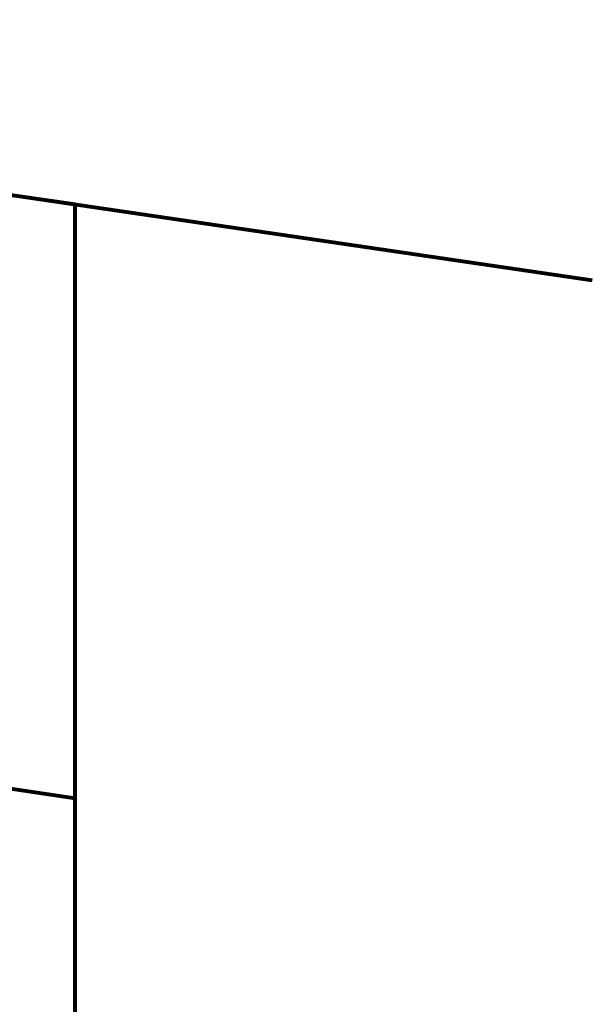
# Model space of a CAD drawing. Header units: millimetres. Extents: x -90830 to 24172, y -102460 to 73669.
# Tile 198 of 198: x 17456 to 19212, y 63320 to 66336. Entities that reach past the tile are written whole.
import ezdxf

# ---------------------------------------------------------------- set-up
doc = ezdxf.new("R2010")
doc.units = ezdxf.units.MM
doc.layers.add('Algemeen01', color=253, linetype='Continuous', lineweight=80)

msp = doc.modelspace()

# ---------------------------------------------------------------- linework, layer by layer
at = {"layer": 'Algemeen01'}
for p, q in [((19211.9, 65536.5), (-5002.8, 69087.8)), ((17626.5, 65769.1), (176.5, 68328.2)), ((17626.5, 65769.1), (496.5, 68281.3)), ((17626.5, 63949.8), (1661.5, 66291.2)), ((17626.5, 56844.8), (17626.5, 65769.1))]:
    msp.add_line(p, q, dxfattribs=at)

doc.saveas('drawing.dxf')
